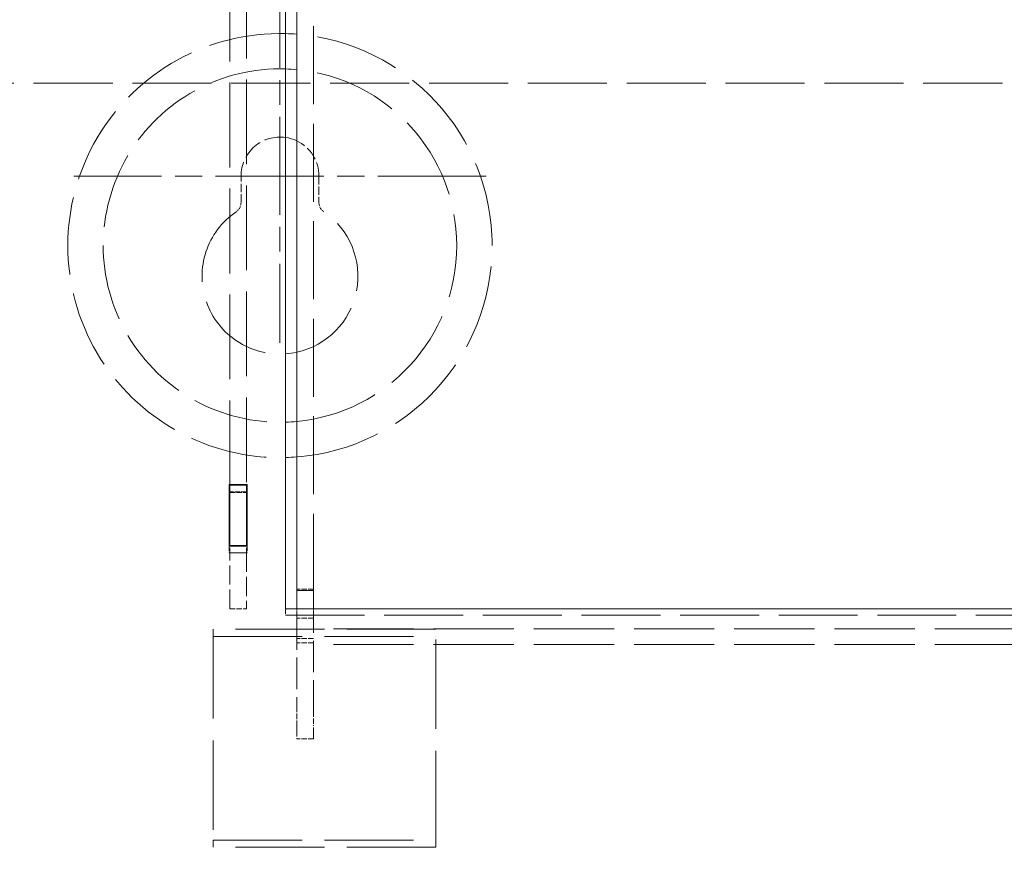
# Model space of a CAD drawing. Header units: millimetres. Extents: x 110 to 3135, y 110 to 2200.
# Tile 176 of 256: x 448 to 610, y 1478 to 1619. Entities that reach past the tile are written whole.
import ezdxf

# ---------------------------------------------------------------- set-up
doc = ezdxf.new("R2010")
doc.units = ezdxf.units.MM
doc.header["$LTSCALE"] = 11
doc.linetypes.add('CHAIN', pattern=[0.3543, 0.2362, -0.0295, 0.0591, -0.0295])
doc.linetypes.add('DASHED', pattern=[0.2068, 0.1655, -0.0413])
for name, color, linetype, lineweight in [('Center Mark (ISO)', 7, 'Continuous', 9), ('Dimension (ISO)', 7, 'Continuous', 9), ('Hidden (ISO)', 7, 'DASHED', 9), ('Visible (ISO)', 7, 'Continuous', 18)]:
    doc.layers.add(name, color=color, linetype=linetype, lineweight=lineweight)
doc.styles.add('Note Text (ISO)', font='tahoma.ttf')
doc.dimstyles.new('Default (ISO)', dxfattribs={"dimscale": 11, "dimtxt": 2.5, "dimasz": 2.5, "dimexe": 1, "dimexo": 1, "dimgap": 0.762, "dimtad": 1, "dimrnd": 1e-08, "dimtxsty": 'Note Text (ISO)', "dimcen": 0.09, "dimdle": 10, "dimclrd": 256, "dimclre": 256, "dimclrt": 256, "dimazin": 2, "dimtfac": 1, "dimtmove": 0, "dimatfit": 3, "dimfxl": 0, "dimtolj": 1, "dimtzin": 0, "dimlwd": -1, "dimlwe": -1, "dimarcsym": 0})

# ---------------------------------------------------------------- blocks, each defined once
blk = doc.blocks.new('*D6')
at = {"layer": 'Defpoints', "color": 0}
for p in [(457.26, 1593.18), (318.75, 1134.84), (428.75, 1134.84)]:
    blk.add_point(p, dxfattribs=at)
at = {"layer": 'Dimension (ISO)'}
for p, q in [((446.26, 1593.18), (307.75, 1593.18)), ((318.75, 1565.68), (318.75, 1162.34)), ((417.75, 1134.84), (307.75, 1134.84))]:
    blk.add_line(p, q, dxfattribs=at)
for points in [[(314.17, 1565.68), (323.34, 1565.68), (318.75, 1593.18)], [(314.17, 1162.34), (323.34, 1162.34), (318.75, 1134.84)]]:
    blk.add_solid(points, dxfattribs=at)
at = {"layer": 'Dimension (ISO)', "insert": (281.73, 1334.81), "char_height": 27.5, "attachment_point": 1, "rotation": 90, "style": 'Note Text (ISO)'}
blk.add_mtext('\\A1;250', dxfattribs=at)

msp = doc.modelspace()

# ---------------------------------------------------------------- linework, layer by layer
at = {"layer": 'Center Mark (ISO)', "linetype": 'CHAIN', "ltscale": 6.204142}
msp.add_line((491.179, 1627.092), (491.179, 1565.676), dxfattribs=at)
at = {"layer": 'Center Mark (ISO)', "linetype": 'CHAIN', "ltscale": 6.852346}
msp.add_line((525.096, 1593.176), (457.263, 1593.176), dxfattribs=at)
at = {"layer": 'Hidden (ISO)', "ltscale": 7.061497}
msp.add_line((496.679, 1698.177), (496.679, 1525.117), dxfattribs=at)
at = {"layer": 'Hidden (ISO)', "ltscale": 7.672884}
for p, q in [((482.929, 1542.232), (482.929, 1626.522)), ((485.679, 1626.522), (485.679, 1542.232))]:
    msp.add_line(p, q, dxfattribs=at)
at = {"layer": 'Hidden (ISO)', "ltscale": 7.153829}
msp.add_line((434.346, 1608.484), (987.646, 1608.484), dxfattribs=at)
at = {"layer": 'Hidden (ISO)', "ltscale": 0.756848}
for p, q in [((484.763, 1588.802), (484.763, 1593.176)), ((497.596, 1593.176), (497.596, 1588.802))]:
    msp.add_line(p, q, dxfattribs=at)
at = {"layer": 'Hidden (ISO)', "ltscale": 0.475844}
for p, q in [((485.679, 1541.147), (482.929, 1541.147)), ((482.929, 1541.047), (485.679, 1541.047)), ((482.838, 1532.221), (482.838, 1531.08)), ((485.771, 1532.221), (485.771, 1531.08)), ((485.679, 1531.12), (482.929, 1531.12)), ((496.679, 1525.137), (493.929, 1525.137)), ((482.929, 1521.907), (485.679, 1521.907)), ((492.096, 1521.906), (492.096, 1520.852)), ((496.679, 1520.347), (493.929, 1520.347)), ((496.679, 1517.012), (493.929, 1517.012)), ((496.679, 1516.275), (493.929, 1516.275)), ((496.679, 1500.476), (493.929, 1500.476))]:
    msp.add_line(p, q, dxfattribs=at)
at = {"layer": 'Hidden (ISO)', "ltscale": 0.442408}
for p, q in [((482.929, 1531.12), (482.929, 1532.221)), ((485.679, 1531.12), (485.679, 1532.221))]:
    msp.add_line(p, q, dxfattribs=at)
at = {"layer": 'Hidden (ISO)', "ltscale": 0.507573}
msp.add_line((482.838, 1531.08), (485.771, 1531.08), dxfattribs=at)
at = {"layer": 'Hidden (ISO)', "ltscale": 1.740602}
for p, q in [((482.929, 1521.907), (482.929, 1531.12)), ((485.679, 1531.12), (485.679, 1521.907))]:
    msp.add_line(p, q, dxfattribs=at)
at = {"layer": 'Hidden (ISO)', "ltscale": 0.433552}
msp.add_line((496.679, 1525.117), (496.679, 1524.915), dxfattribs=at)
at = {"layer": 'Hidden (ISO)', "ltscale": 7.138252}
msp.add_line((492.096, 1520.852), (946.763, 1520.852), dxfattribs=at)
at = {"layer": 'Hidden (ISO)', "ltscale": 0.214213}
msp.add_line((493.929, 1521.114), (493.929, 1521.906), dxfattribs=at)
at = {"layer": 'Hidden (ISO)', "ltscale": 0.365055}
msp.add_line((493.929, 1521.114), (493.929, 1520.347), dxfattribs=at)
at = {"layer": 'Hidden (ISO)', "ltscale": 0.293186}
msp.add_line((496.679, 1521.015), (496.679, 1521.906), dxfattribs=at)
at = {"layer": 'Hidden (ISO)', "ltscale": 0.34916}
msp.add_line((496.679, 1521.015), (496.679, 1520.281), dxfattribs=at)
at = {"layer": 'Hidden (ISO)', "ltscale": 2.855563}
msp.add_line((493.929, 1520.347), (493.929, 1504.977), dxfattribs=at)
at = {"layer": 'Hidden (ISO)', "ltscale": 2.843365}
msp.add_line((496.679, 1504.977), (496.679, 1520.281), dxfattribs=at)
at = {"layer": 'Hidden (ISO)', "ltscale": 8.059317}
for p, q in [((480.179, 1518.508), (480.179, 1483.803)), ((516.846, 1518.508), (480.179, 1518.508)), ((480.179, 1517.325), (516.846, 1517.325)), ((516.846, 1483.803), (516.846, 1518.508)), ((480.179, 1483.803), (516.846, 1483.803)), ((516.846, 1482.62), (480.179, 1482.62))]:
    msp.add_line(p, q, dxfattribs=at)
at = {"layer": 'Hidden (ISO)', "ltscale": 7.253385}
for p, q in [((942.179, 1518.575), (496.679, 1518.575)), ((942.179, 1516.013), (496.679, 1516.013))]:
    msp.add_line(p, q, dxfattribs=at)
at = {"layer": 'Hidden (ISO)', "ltscale": 0.498307}
for p, q in [((493.929, 1502.602), (493.929, 1504.977)), ((496.679, 1504.977), (496.679, 1502.602))]:
    msp.add_line(p, q, dxfattribs=at)
at = {"layer": 'Hidden (ISO)', "ltscale": 0.951788}
for p, q in [((493.929, 1502.602), (493.929, 1500.602)), ((496.679, 1500.602), (496.679, 1502.602))]:
    msp.add_line(p, q, dxfattribs=at)
at = {"layer": 'Hidden (ISO)', "ltscale": 0.118031}
for p, q in [((493.929, 1500.476), (493.929, 1500.602)), ((496.679, 1500.602), (496.679, 1500.476))]:
    msp.add_line(p, q, dxfattribs=at)
at = {"layer": 'Hidden (ISO)', "ltscale": 0.634492}
for p, q in [((480.179, 1482.62), (480.179, 1483.803)), ((516.846, 1482.62), (516.846, 1483.803))]:
    msp.add_line(p, q, dxfattribs=at)
at = {"layer": 'Hidden (ISO)', "ltscale": 7.005556}
msp.add_arc((491.179, 1581.717), 34.925, 88.496, 271.504, dxfattribs=at)
at = {"layer": 'Hidden (ISO)', "ltscale": 7.635427}
msp.add_arc((491.179, 1581.717), 34.925, 274.51615, 85.48385, dxfattribs=at)
at = {"layer": 'Hidden (ISO)', "ltscale": 6.833354}
msp.add_arc((491.179, 1581.717), 29.104, 88.19511, 271.80489, dxfattribs=at)
at = {"layer": 'Hidden (ISO)', "ltscale": 7.55453}
msp.add_arc((491.179, 1581.717), 29.104, 275.42186, 84.57814, dxfattribs=at)
at = {"layer": 'Hidden (ISO)', "ltscale": 1.903518}
msp.add_arc((491.179, 1593.176), 6.417, 81.78679, 180, dxfattribs=at)
at = {"layer": 'Hidden (ISO)', "ltscale": 1.252457}
msp.add_arc((491.179, 1593.176), 6.417, 0, 64.62307, dxfattribs=at)
at = {"layer": 'Hidden (ISO)', "ltscale": 0.308753}
for centre, start, end in [((482.929, 1588.802), 304.22887, 0), ((499.429, 1588.802), 180, 235.77113)]:
    msp.add_arc(centre, 1.833, start, end, dxfattribs=at)
at = {"layer": 'Hidden (ISO)', "ltscale": 7.378195}
msp.add_arc((491.179, 1576.676), 12.833, 124.22887, 274.09604, dxfattribs=at)
at = {"layer": 'Hidden (ISO)', "ltscale": 6.567368}
msp.add_arc((491.179, 1576.676), 12.833, 282.37363, 55.77113, dxfattribs=at)
at = {"layer": 'Visible (ISO)'}
for p, q in [((492.096, 1702.799), (492.096, 1521.906)), ((493.929, 1527.115), (493.929, 1700.747)), ((482.838, 1542.375), (485.771, 1542.375)), ((482.838, 1542.375), (482.838, 1532.221)), ((482.929, 1532.304), (482.929, 1542.232)), ((482.929, 1542.232), (485.679, 1542.232)), ((485.679, 1532.304), (485.679, 1542.232)), ((485.771, 1532.221), (485.771, 1542.375)), ((482.929, 1541.147), (482.838, 1541.147)), ((485.771, 1541.147), (485.679, 1541.147)), ((485.771, 1532.221), (482.838, 1532.221)), ((482.929, 1532.221), (482.929, 1532.304)), ((482.929, 1532.304), (485.679, 1532.304)), ((485.679, 1532.221), (485.679, 1532.304)), ((493.929, 1524.915), (493.929, 1527.115)), ((493.929, 1524.915), (496.679, 1524.915)), ((493.929, 1523.54), (493.929, 1524.915)), ((496.679, 1521.906), (496.679, 1524.915)), ((493.929, 1521.906), (493.929, 1523.54)), ((946.763, 1521.906), (492.096, 1521.906))]:
    msp.add_line(p, q, dxfattribs=at)
for centre, radius, start, end in [((491.179, 1581.717), 34.925, 85.48385, 88.496), ((491.179, 1581.717), 29.104, 84.57814, 88.19511), ((491.179, 1593.176), 6.417, 64.62307, 81.78679), ((491.179, 1576.676), 12.833, 274.09604, 282.37363), ((491.179, 1581.717), 29.104, 271.80489, 275.42186), ((491.179, 1581.717), 34.925, 271.504, 274.51615)]:
    msp.add_arc(centre, radius, start, end, dxfattribs=at)

# ---------------------------------------------------------------- dimensions: what is measured, and where the dimension line sits
at = {"layer": 'Dimension (ISO)'}
dim = msp.add_linear_dim(base=(318.754, 1134.842), p1=(457.263, 1593.176), p2=(428.754, 1134.842), angle=90, dimstyle='Default (ISO)', override={"dimdec": 2, "dimlfac": 0.545455, "dimtp": 0, "dimtm": 0, "dimtdec": 2, "dimtofl": 0, "dimatfit": 1}, dxfattribs=at)
dim.commit()
dim.dimension.update_dxf_attribs({"geometry": '*D6', "text_midpoint": (318.754, 1364.009), "dimtype": 160})

doc.saveas('drawing.dxf')
